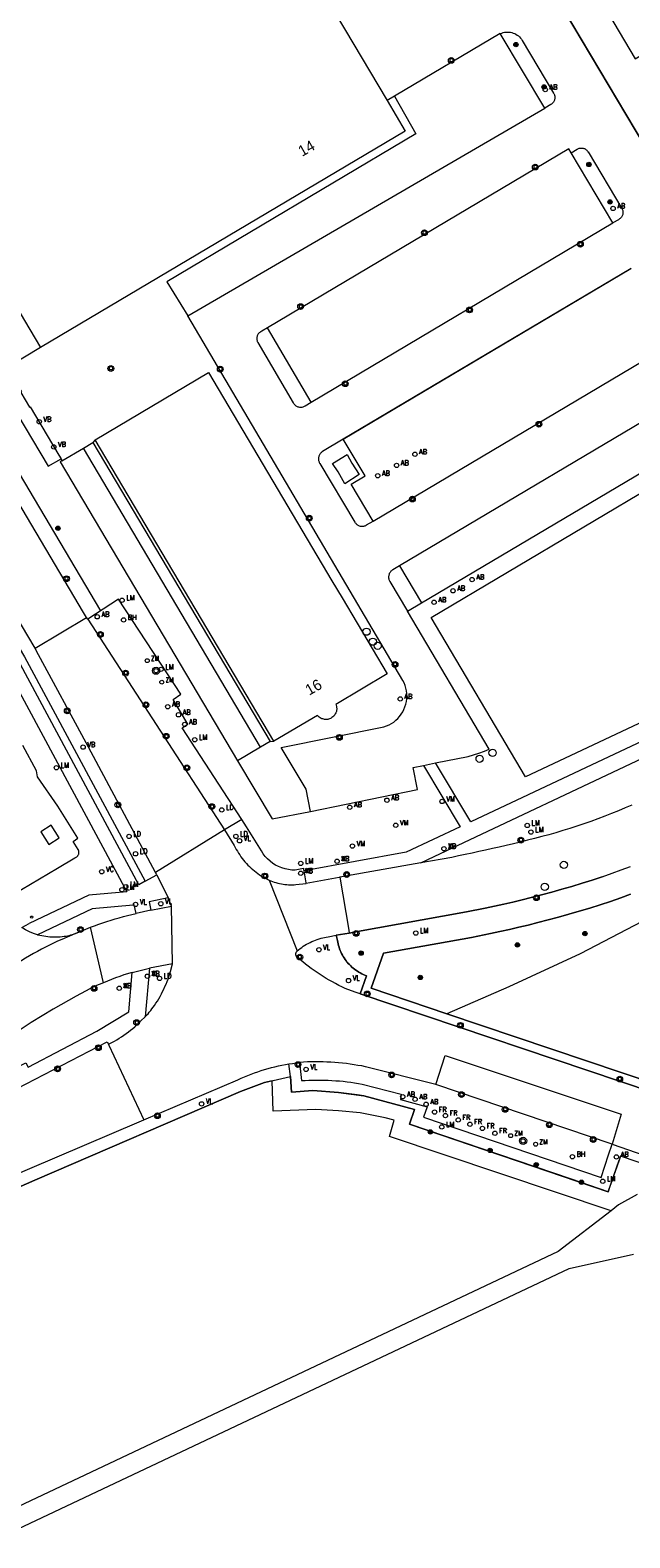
# Model space of a CAD drawing. Header units: metres. Extents: x 138165 to 154469, y 480134 to 494189.
# Tile 82 of 256: x 145586 to 145655, y 485229 to 485403. Entities that reach past the tile are written whole.
import ezdxf

# ---------------------------------------------------------------- set-up
doc = ezdxf.new("R2010")
doc.units = ezdxf.units.M
doc.header["$LTSCALE"] = 0.001
doc.header["$MEASUREMENT"] = 0
for name, color, linetype, lineweight in [('Level 5', 7, 'Continuous', 0), ('TOP-L-terrein schutting raster hek leuning', 7, 'Continuous', 0), ('TOP-L-topo objecten punt', 7, 'Continuous', 0), ('TOP-L-topo objecten vlak', 7, 'Continuous', 0), ('TOP-L-verharding invalidenparkeerplaats', 7, 'Continuous', 0), ('TOP-T-topo huisnummering naamgeving', 7, 'Continuous', 0)]:
    doc.layers.add(name, color=color, linetype=linetype, lineweight=lineweight)
doc.styles.add('Style-INTL_ISO', font='INTL_ISO.shx')
doc.styles.add('Style-STANDARD', font='STANDARD.shx')

# ---------------------------------------------------------------- blocks, each defined once
blk = doc.blocks.new('24')
at = {"layer": 'TOP-L-topo objecten punt', "color": 7, "linetype": 'Continuous', "lineweight": 0}
for radius in [0.025, 0.0182, 0.0115, 0.005]:
    blk.add_circle((0, 0), radius, dxfattribs=at)
blk = doc.blocks.new('117')
at = {"layer": 'TOP-L-topo objecten punt', "color": 7, "linetype": 'Continuous', "lineweight": 0}
blk.add_circle((0, 0), 0.025, dxfattribs=at)
at = {"layer": 'TOP-L-topo objecten punt', "color": 7, "linetype": 'Continuous', "lineweight": 0, "style": 'Style-STANDARD'}
blk.add_text('BH', height=0.06, dxfattribs=at).set_placement((0.0483, 0))
blk = doc.blocks.new('306')
at = {"layer": 'TOP-L-topo objecten punt', "color": 7, "linetype": 'Continuous', "lineweight": 0}
blk.add_circle((0, 0), 0.025, dxfattribs=at)
at = {"layer": 'TOP-L-topo objecten punt', "color": 7, "linetype": 'Continuous', "lineweight": 0, "style": 'Style-STANDARD'}
blk.add_text('FR', height=0.06, dxfattribs=at).set_placement((0.0483, 0))
blk = doc.blocks.new('304')
at = {"layer": 'TOP-L-topo objecten punt', "color": 7, "linetype": 'Continuous', "lineweight": 0}
blk.add_circle((0, 0), 0.0225, dxfattribs=at)
at = {"layer": 'TOP-L-topo objecten punt', "color": 7, "linetype": 'Continuous', "lineweight": 0, "style": 'Style-STANDARD'}
blk.add_text('ZM', height=0.054, dxfattribs=at).set_placement((0.043, 0))
blk = doc.blocks.new('22')
at = {"layer": 'TOP-L-topo objecten punt', "color": 7, "linetype": 'Continuous', "lineweight": 0}
blk.add_circle((0, 0), 0.025, dxfattribs=at)
at = {"layer": 'TOP-L-topo objecten punt', "color": 7, "linetype": 'Continuous', "lineweight": 0, "style": 'Style-STANDARD'}
blk.add_text('VC', height=0.06, dxfattribs=at).set_placement((0.0483, 0))
blk = doc.blocks.new('39')
at = {"layer": 'TOP-L-topo objecten punt', "color": 7, "linetype": 'Continuous', "lineweight": 0}
for p, q in [((0.0175, 0.0175), (-0.0175, 0.0175)), ((-0.0175, 0.0175), (-0.0175, -0.0175)), ((0.0175, 0.0175), (0.0175, -0.0175)), ((0.0175, -0.0175), (-0.0175, -0.0175))]:
    blk.add_line(p, q, dxfattribs=at)
blk.add_circle((0, 0), 0.0332, dxfattribs=at)
blk = doc.blocks.new('*U13')
at = {"layer": 'Level 5', "color": 7, "linetype": 'Continuous', "lineweight": 0}
blk.add_circle((0, 0), 0.0415, dxfattribs=at)
blk = doc.blocks.new('150')
at = {"layer": 'Level 5', "color": 7, "linetype": 'Continuous', "lineweight": 0}
blk.add_blockref('*U13', (0, 0), dxfattribs=at)
blk = doc.blocks.new('121')
at = {"layer": 'TOP-L-topo objecten punt', "color": 7, "linetype": 'Continuous', "lineweight": 0}
blk.add_circle((0, 0), 0.025, dxfattribs=at)
at = {"layer": 'TOP-L-topo objecten punt', "color": 7, "linetype": 'Continuous', "lineweight": 0, "style": 'Style-STANDARD'}
blk.add_text('LD', height=0.06, dxfattribs=at).set_placement((0.0483, 0))
blk = doc.blocks.new('16')
at = {"layer": 'TOP-L-topo objecten punt', "color": 7, "linetype": 'Continuous', "lineweight": 0}
blk.add_circle((0, 0), 0.025, dxfattribs=at)
at = {"layer": 'TOP-L-topo objecten punt', "color": 7, "linetype": 'Continuous', "lineweight": 0, "style": 'Style-STANDARD'}
blk.add_text('LM', height=0.06, dxfattribs=at).set_placement((0.0483, 0))
blk = doc.blocks.new('28')
at = {"layer": 'TOP-L-topo objecten punt', "color": 7, "linetype": 'Continuous', "lineweight": 0}
blk.add_circle((0, 0), 0.025, dxfattribs=at)
at = {"layer": 'TOP-L-topo objecten punt', "color": 7, "linetype": 'Continuous', "lineweight": 0, "style": 'Style-STANDARD'}
blk.add_text('VM', height=0.06, dxfattribs=at).set_placement((0.0483, 0))
blk = doc.blocks.new('10')
at = {"layer": 'TOP-L-topo objecten punt', "linetype": 'Continuous', "lineweight": 0}
blk.add_circle((0, 0), 0.0125, dxfattribs=at)
blk = doc.blocks.new('15')
at = {"layer": 'TOP-L-topo objecten punt', "color": 7, "linetype": 'Continuous', "lineweight": 0}
blk.add_circle((0, 0), 0.025, dxfattribs=at)
at = {"layer": 'TOP-L-topo objecten punt', "color": 7, "linetype": 'Continuous', "lineweight": 0, "style": 'Style-STANDARD'}
blk.add_text('VL', height=0.06, dxfattribs=at).set_placement((0.0483, 0))
blk = doc.blocks.new('11')
at = {"layer": 'TOP-L-topo objecten punt', "color": 7, "linetype": 'Continuous', "lineweight": 0}
blk.add_circle((0, 0), 0.025, dxfattribs=at)
at = {"layer": 'TOP-L-topo objecten punt', "color": 7, "linetype": 'Continuous', "lineweight": 0, "style": 'Style-STANDARD'}
blk.add_text('AB', height=0.06, dxfattribs=at).set_placement((0.0483, 0))
blk = doc.blocks.new('14')
at = {"layer": 'TOP-L-topo objecten punt', "color": 7, "linetype": 'Continuous', "lineweight": 0}
blk.add_circle((0, 0), 0.025, dxfattribs=at)
at = {"layer": 'TOP-L-topo objecten punt', "color": 7, "linetype": 'Continuous', "lineweight": 0, "style": 'Style-STANDARD'}
blk.add_text('VB', height=0.06, dxfattribs=at).set_placement((0.0483, 0))
blk = doc.blocks.new('27')
at = {"layer": 'TOP-L-topo objecten punt', "color": 7, "linetype": 'Continuous', "lineweight": 0}
for radius in [0.0415, 0.025]:
    blk.add_circle((0, 0), radius, dxfattribs=at)

msp = doc.modelspace()

# ---------------------------------------------------------------- linework, layer by layer
at = {"layer": 'TOP-L-terrein schutting raster hek leuning', "flags": 128}
for points in [[(145496.24, 485500.6), (145511.68, 485474.97), (145593.98, 485336.09)], [(145586.42, 485331.78), (145582.56, 485338.29), (145581.84, 485339.51), (145488.43, 485497.07)], [(145622.27, 485447.74), (145660.83, 485382.93)], [(145480.52, 485220.36), (145502.1, 485230.64), (145559.16, 485257.84), (145572.68, 485264.29), (145575.43, 485265.55), (145586.4, 485270.36), (145610.13, 485280.59), (145612.92, 485281.63), (145615.89, 485282.33), (145616.02, 485280.53), (145618.47, 485280.7), (145621.43, 485280.5), (145624.38, 485280.1), (145630.22, 485278.53), (145629.65, 485276.85), (145652.57, 485269.03), (145653.83, 485272.68)]]:
    msp.add_lwpolyline(points, dxfattribs=at)
at = {"layer": 'TOP-L-topo objecten vlak', "flags": 128}
for points in [[(145710.72, 485525.22), (145678.89, 485578.9), (145607.93, 485536.83), (145660.02, 485448.96), (145635.25, 485434.27), (145655.7, 485399.78), (145719.04, 485437.33)], [(145513.87, 485446.31), (145583.09, 485329.52), (145583.57, 485328.67), (145584.04, 485327.77), (145597.02, 485303.65), (145597, 485303.64), (145592.64, 485303.25), (145585.73, 485299.98)], [(145599.14, 485304.86), (145598.41, 485304.45), (145584.47, 485330.36), (145515.89, 485446.09)], [(145517.09, 485445.69), (145521.55, 485438.17), (145585.21, 485330.76), (145599.14, 485304.86)], [(145613.27, 485418.21), (145627.05, 485394.96)], [(145660.83, 485382.93), (145640.45, 485417.18)], [(145562.08, 485408.57), (145587.04, 485366.46)], [(145592.35, 485335.32), (145592.01, 485335.89), (145550.01, 485406.84)], [(145640.12, 485402.69), (145627.92, 485395.48)], [(145640.12, 485402.69), (145640.28, 485402.75), (145640.44, 485402.8), (145640.61, 485402.84), (145640.78, 485402.86), (145640.95, 485402.86), (145641.12, 485402.86), (145641.29, 485402.83), (145641.45, 485402.8), (145641.62, 485402.75), (145641.78, 485402.68), (145641.93, 485402.6), (145642.07, 485402.52), (145642.21, 485402.41), (145642.34, 485402.3), (145642.45, 485402.17), (145642.56, 485402.04), (145642.65, 485401.9), (145646.27, 485395.81), (145646.29, 485395.78), (145646.33, 485395.71), (145646.36, 485395.63), (145646.39, 485395.56), (145646.4, 485395.48), (145646.42, 485395.4), (145646.42, 485395.32), (145646.42, 485395.24), (145646.41, 485395.16), (145646.39, 485395.08), (145646.37, 485395), (145646.34, 485394.92), (145646.3, 485394.85), (145646.26, 485394.78), (145646.21, 485394.72), (145646.16, 485394.66), (145646.1, 485394.6), (145646.04, 485394.55), (145645.97, 485394.51), (145645.25, 485394.08)], [(145645.25, 485394.08), (145640.12, 485402.69)], [(145627.05, 485394.96), (145629.15, 485391.42), (145587.04, 485366.46)], [(145627.92, 485395.48), (145630.39, 485391.13), (145601.63, 485374.03), (145604.05, 485370.13)], [(145604.05, 485370.13), (145645.25, 485394.08)], [(145627.92, 485395.48), (145627.05, 485394.96)], [(145648.29, 485388.93), (145648.02, 485389.37), (145613.24, 485368.71)], [(145648.29, 485388.93), (145649.01, 485389.36), (145649.08, 485389.4), (145649.15, 485389.43), (145649.23, 485389.45), (145649.3, 485389.47), (145649.38, 485389.48), (145649.46, 485389.48), (145649.54, 485389.48), (145649.61, 485389.47), (145649.69, 485389.46), (145649.77, 485389.43), (145649.84, 485389.41), (145649.91, 485389.37), (145649.97, 485389.33), (145650.04, 485389.28), (145650.1, 485389.23), (145650.15, 485389.17), (145650.2, 485389.11), (145650.24, 485389.05), (145650.26, 485389.02), (145654.15, 485382.5), (145654.19, 485382.43), (145654.22, 485382.36), (145654.25, 485382.28), (145654.27, 485382.2), (145654.28, 485382.12), (145654.28, 485382.04), (145654.28, 485381.96), (145654.27, 485381.88), (145654.25, 485381.81), (145654.23, 485381.73), (145654.2, 485381.65), (145654.16, 485381.58), (145654.12, 485381.51), (145654.07, 485381.45), (145654.01, 485381.39), (145653.95, 485381.34), (145653.89, 485381.29), (145653.82, 485381.25), (145653.75, 485381.21), (145653.1, 485380.84)], [(145653.1, 485380.84), (145648.29, 485388.93)], [(145618.28, 485360.15), (145653.1, 485380.84)], [(145655.22, 485375.59), (145621.97, 485355.87)], [(145618.23, 485312.93), (145617.7, 485315.51), (145614.84, 485320.31), (145626.69, 485322.68), (145626.99, 485322.79), (145627.28, 485322.91), (145627.55, 485323.07), (145627.82, 485323.24), (145628.06, 485323.44), (145628.29, 485323.66), (145628.5, 485323.89), (145628.69, 485324.14), (145628.86, 485324.41), (145629, 485324.69), (145629.12, 485324.99), (145629.21, 485325.29), (145629.28, 485325.6), (145629.32, 485325.91), (145629.34, 485326.22), (145629.32, 485326.54), (145629.29, 485326.85), (145629.22, 485327.16), (145629.13, 485327.47), (145629.01, 485327.76), (145628.87, 485328.04), (145604.05, 485370.13)], [(145613.24, 485368.71), (145612.58, 485368.34), (145612.48, 485368.28), (145612.41, 485368.24), (145612.35, 485368.19), (145612.29, 485368.14), (145612.23, 485368.08), (145612.18, 485368.02), (145612.14, 485367.95), (145612.1, 485367.88), (145612.07, 485367.8), (145612.05, 485367.73), (145612.03, 485367.65), (145612.02, 485367.57), (145612.02, 485367.49), (145612.02, 485367.41), (145612.03, 485367.33), (145612.05, 485367.25), (145612.07, 485367.17), (145612.1, 485367.1), (145612.14, 485367.03), (145616.21, 485360.09), (145616.23, 485360.06), (145616.28, 485359.99), (145616.33, 485359.92), (145616.39, 485359.85), (145616.45, 485359.8), (145616.52, 485359.74), (145616.6, 485359.7), (145616.68, 485359.66), (145616.76, 485359.63), (145616.84, 485359.6), (145616.93, 485359.59), (145617.01, 485359.58), (145617.1, 485359.58), (145617.19, 485359.58), (145617.27, 485359.59), (145617.36, 485359.62), (145617.44, 485359.65), (145617.52, 485359.68), (145617.59, 485359.72), (145618.28, 485360.15)], [(145618.28, 485360.15), (145613.24, 485368.71)], [(145587.04, 485366.46), (145583.18, 485364.12), (145584.85, 485361.33), (145584.77, 485361.28), (145585.8, 485359.56), (145585.86, 485359.6), (145589.17, 485354.03), (145589.43, 485353.6)], [(145625.43, 485346.42), (145660.3, 485367.13)], [(145581.88, 485365.36), (145580.8, 485364.73), (145587.94, 485352.75), (145589.43, 485353.6)], [(145593.36, 485355.8), (145606.45, 485363.56), (145620.69, 485339.55), (145621.87, 485337.57), (145627.07, 485328.79), (145621.14, 485325.28), (145621.18, 485325.17), (145621.21, 485325.04), (145621.23, 485324.91), (145621.24, 485324.82), (145621.24, 485324.68), (145621.23, 485324.59), (145621.2, 485324.46), (145621.17, 485324.38), (145621.14, 485324.29), (145621.08, 485324.17), (145621.01, 485324.06), (145620.95, 485323.99), (145620.89, 485323.92), (145620.8, 485323.83), (145620.69, 485323.75), (145620.61, 485323.7), (145620.54, 485323.66), (145620.41, 485323.61), (145620.28, 485323.57), (145620.2, 485323.55), (145620.11, 485323.54), (145619.97, 485323.53), (145619.84, 485323.54), (145619.75, 485323.56), (145619.62, 485323.59), (145619.54, 485323.62), (145619.45, 485323.65), (145619.34, 485323.72), (145619.23, 485323.79), (145619.16, 485323.85), (145619.09, 485323.91), (145619.01, 485324.01), (145613.98, 485321.03)], [(145663.39, 485361.97), (145628.48, 485341.27)], [(145631.03, 485336.99), (145665.94, 485357.69)], [(145593.36, 485355.8), (145593.09, 485355.49)], [(145613.98, 485321.03), (145593.36, 485355.8)], [(145621.97, 485355.87), (145619.61, 485354.45), (145619.54, 485354.4), (145619.47, 485354.35), (145619.41, 485354.29), (145619.35, 485354.23), (145619.3, 485354.16), (145619.26, 485354.09), (145619.22, 485354.01), (145619.19, 485353.93), (145619.16, 485353.85), (145619.14, 485353.76), (145619.13, 485353.68), (145619.13, 485353.59), (145619.14, 485353.51), (145619.15, 485353.42), (145619.17, 485353.34), (145619.2, 485353.26), (145619.23, 485353.18), (145619.27, 485353.1), (145619.29, 485353.08), (145623.33, 485346.31), (145623.38, 485346.24), (145623.43, 485346.17), (145623.49, 485346.11), (145623.55, 485346.05), (145623.62, 485346), (145623.69, 485345.95), (145623.77, 485345.92), (145623.85, 485345.88), (145623.93, 485345.86), (145624.02, 485345.84), (145624.1, 485345.83), (145624.19, 485345.83), (145624.27, 485345.84), (145624.36, 485345.85), (145624.44, 485345.87), (145624.52, 485345.89), (145624.6, 485345.93), (145624.68, 485345.97), (145624.69, 485345.98), (145625.43, 485346.42)], [(145625.43, 485346.42), (145622.9, 485350.69), (145624.51, 485351.65), (145621.97, 485355.87)], [(145632.14, 485335.32), (145667.38, 485356.22), (145677.61, 485338.93), (145679.86, 485334.26), (145674.27, 485331.62), (145643.03, 485316.91), (145632.14, 485335.32)], [(145589.53, 485353.37), (145592.02, 485354.85)], [(145592.02, 485354.85), (145593.09, 485355.49)], [(145612.43, 485320.32), (145592.02, 485354.85)], [(145593.09, 485355.49), (145613.54, 485321)], [(145622.16, 485350.74), (145621.39, 485352.11), (145620.74, 485353.06), (145622.46, 485354.1), (145622.99, 485353.12), (145623.85, 485351.8), (145622.16, 485350.74)], [(145589.53, 485353.37), (145589.33, 485353.25), (145609.79, 485318.75)], [(145589.43, 485353.6), (145589.53, 485353.37)], [(145628.48, 485341.27), (145627.72, 485340.81), (145627.7, 485340.8), (145627.63, 485340.75), (145627.57, 485340.7), (145627.5, 485340.64), (145627.45, 485340.58), (145627.4, 485340.51), (145627.35, 485340.43), (145627.31, 485340.36), (145627.28, 485340.28), (145627.26, 485340.2), (145627.24, 485340.11), (145627.23, 485340.03), (145627.23, 485339.94), (145627.23, 485339.86), (145627.25, 485339.77), (145627.27, 485339.69), (145627.29, 485339.61), (145627.33, 485339.53), (145627.37, 485339.45), (145629.41, 485336.02)], [(145628.48, 485341.27), (145631.03, 485336.99)], [(145586.42, 485331.78), (145582.56, 485338.29)], [(145610.29, 485312), (145603.42, 485322.58), (145604.07, 485322.98), (145602.35, 485325.83), (145603.26, 485326.45), (145596.06, 485337.4), (145592.52, 485335.11)], [(145629.41, 485336.02), (145631.03, 485336.99)], [(145586.42, 485331.78), (145592.35, 485335.32)], [(145592.52, 485335.11), (145592.35, 485335.32)], [(145592.52, 485335.11), (145608.29, 485310.8)], [(145632.65, 485318.53), (145636.4, 485319.28), (145637.03, 485319.45), (145637.66, 485319.65), (145638.28, 485319.86), (145638.83, 485320.09), (145629.41, 485336.02)], [(145682.68, 485333.38), (145675.13, 485329.81), (145636.73, 485311.74), (145632.65, 485318.53)], [(145600.32, 485305.88), (145592.61, 485320.33), (145586.57, 485331.48), (145586.42, 485331.78)], [(145630.95, 485307), (145632.48, 485307.73), (145683.34, 485331.71)], [(145613.54, 485321), (145612.43, 485320.32)], [(145613.54, 485321), (145613.98, 485321.03)], [(145583.84, 485303.3), (145589.03, 485306.38), (145591.02, 485307.56), (145591.18, 485307.65), (145591.23, 485307.68), (145591.27, 485307.71), (145591.31, 485307.75), (145591.35, 485307.79), (145591.38, 485307.84), (145591.41, 485307.89), (145591.44, 485307.94), (145591.46, 485307.99), (145591.47, 485308.04), (145591.48, 485308.1), (145591.49, 485308.15), (145591.49, 485308.21), (145591.49, 485308.27), (145591.48, 485308.32), (145591.46, 485308.38), (145591.45, 485308.43), (145591.42, 485308.48), (145591.4, 485308.53), (145590.83, 485309.45), (145591.35, 485309.84), (145589.05, 485313.53), (145586.71, 485316.92), (145586.6, 485317.61), (145585, 485320.55)], [(145612.43, 485320.32), (145609.79, 485318.75)], [(145609.79, 485318.75), (145613.79, 485312.08), (145618.23, 485312.93)], [(145631.27, 485318.23), (145635.49, 485311.13), (145629.27, 485308.21), (145617.47, 485306.08)], [(145618.23, 485312.93), (145630.57, 485315.44), (145630.07, 485317.99), (145631.27, 485318.23)], [(145631.27, 485318.23), (145632.65, 485318.53)], [(145655.3, 485313.65), (145654.53, 485313.32), (145653.75, 485312.99), (145652.96, 485312.68), (145652.18, 485312.37), (145651.38, 485312.07), (145650.58, 485311.78), (145649.77, 485311.51), (145648.96, 485311.23), (145648.15, 485310.97), (145647.33, 485310.72), (145646.52, 485310.47), (145645.71, 485310.24), (145644.9, 485310.02), (145644.08, 485309.8), (145643.27, 485309.59), (145642.45, 485309.39), (145641.63, 485309.2), (145640.81, 485309), (145639.99, 485308.81), (145639.21, 485308.63), (145638.43, 485308.45), (145637.65, 485308.28), (145636.86, 485308.11), (145636.08, 485307.94), (145635.29, 485307.78), (145634.51, 485307.62), (145630.95, 485307)], [(145588.29, 485311.32), (145587.1, 485310.58), (145588.02, 485309.12), (145589.2, 485309.86), (145588.29, 485311.32)], [(145608.29, 485310.8), (145600.32, 485305.88)], [(145610.29, 485312), (145608.29, 485310.8)], [(145608.29, 485310.8), (145609.41, 485308.98), (145609.52, 485308.76), (145609.64, 485308.54), (145609.77, 485308.32), (145609.9, 485308.11), (145610.04, 485307.9), (145610.18, 485307.69), (145610.33, 485307.49), (145610.49, 485307.29), (145610.65, 485307.1), (145610.82, 485306.91), (145610.99, 485306.73), (145611.17, 485306.56), (145611.36, 485306.39), (145611.54, 485306.22), (145611.74, 485306.06), (145611.93, 485305.9), (145612.14, 485305.75), (145612.34, 485305.61), (145612.55, 485305.47), (145612.77, 485305.34), (145612.98, 485305.22), (145613.21, 485305.1), (145613.43, 485304.99)], [(145617.47, 485306.08), (145617.41, 485306.34), (145616.44, 485306.16), (145616.05, 485306.16), (145615.66, 485306.21), (145615.28, 485306.29), (145614.9, 485306.4), (145614.54, 485306.55), (145614.19, 485306.73), (145613.86, 485306.93), (145613.55, 485307.17), (145613.26, 485307.44), (145613, 485307.73), (145612.76, 485308.04), (145612.55, 485308.37), (145610.84, 485311.13), (145610.29, 485312)], [(145630.95, 485307), (145621.61, 485305.33)], [(145599.14, 485304.86), (145600.46, 485305.59)], [(145600.46, 485305.59), (145600.32, 485305.88)], [(145600.46, 485305.59), (145601.77, 485302.96)], [(145617.73, 485304.61), (145617.71, 485304.68), (145617.47, 485306.08)], [(145621.61, 485305.33), (145621.52, 485305.31), (145617.73, 485304.61)], [(145651.87, 485305.38), (145650.71, 485304.99), (145649.55, 485304.63), (145648.39, 485304.27), (145647.22, 485303.94), (145646.05, 485303.61), (145644.87, 485303.3), (145643.7, 485302.99), (145642.64, 485302.73), (145641.57, 485302.47), (145640.51, 485302.22), (145639.44, 485301.99), (145638.37, 485301.76), (145636.22, 485301.34), (145623.23, 485298.99), (145622.68, 485298.89), (145622.68, 485298.89), (145621.19, 485298.63), (145621.32, 485298.02), (145621.36, 485297.83), (145621.4, 485297.64), (145621.46, 485297.45), (145621.51, 485297.26), (145621.58, 485297.07), (145621.65, 485296.89), (145621.73, 485296.71), (145621.81, 485296.53), (145621.9, 485296.35), (145622, 485296.18), (145622.11, 485296.02), (145622.22, 485295.85), (145622.33, 485295.69)], [(145621.61, 485305.33), (145622.63, 485299.23), (145622.69, 485298.89), (145622.68, 485298.89)], [(145622.68, 485298.89), (145622.68, 485298.89), (145623.23, 485298.99), (145636.22, 485301.34), (145638.37, 485301.76), (145639.44, 485301.99), (145640.51, 485302.22), (145641.57, 485302.47), (145642.64, 485302.73), (145643.7, 485302.99), (145644.87, 485303.3), (145646.05, 485303.61), (145647.22, 485303.94), (145648.39, 485304.27), (145649.55, 485304.63), (145650.71, 485304.99), (145651.87, 485305.38)], [(145667.6, 485306.08), (145662.69, 485303.47), (145649.35, 485296.48), (145641.1, 485292.67), (145633.96, 485289.56)], [(145651.87, 485305.38), (145653.02, 485305.78), (145654.08, 485306.17), (145655.14, 485306.58)], [(145613.43, 485304.99), (145616.67, 485296.82)], [(145613.43, 485304.99), (145613.63, 485304.91), (145613.83, 485304.84), (145614.03, 485304.77), (145614.23, 485304.71), (145614.43, 485304.66), (145614.64, 485304.61), (145614.85, 485304.57), (145615.05, 485304.54), (145615.26, 485304.51), (145615.48, 485304.49), (145615.68, 485304.47), (145615.9, 485304.47), (145616.11, 485304.46), (145616.32, 485304.47), (145616.53, 485304.48), (145617.73, 485304.61)], [(145658.07, 485281.44), (145633.96, 485289.56), (145625.23, 485292.51), (145626.65, 485296.56), (145636.78, 485298.39), (145638.97, 485298.82), (145640.07, 485299.06), (145641.17, 485299.3), (145642.26, 485299.55), (145643.35, 485299.81), (145644.44, 485300.09), (145645.64, 485300.4), (145646.84, 485300.72), (145648.04, 485301.05), (145649.24, 485301.4), (145650.44, 485301.76), (145651.64, 485302.14), (145652.84, 485302.54), (145654.03, 485302.96), (145655.14, 485303.36)], [(145655.14, 485303.36), (145654.03, 485302.96), (145652.84, 485302.54), (145651.64, 485302.14), (145650.44, 485301.76), (145649.24, 485301.4), (145648.04, 485301.05), (145646.84, 485300.72), (145645.64, 485300.4), (145644.44, 485300.09), (145643.35, 485299.81), (145642.26, 485299.55), (145641.17, 485299.3), (145640.07, 485299.06), (145638.97, 485298.82), (145636.78, 485298.39), (145626.65, 485296.56), (145625.23, 485292.51), (145633.96, 485289.56)], [(145598.08, 485301.15), (145597.86, 485302.14), (145597.75, 485302.12), (145593.01, 485301.67), (145593, 485301.67), (145586.72, 485298.69)], [(145601.77, 485302.96), (145599.58, 485302.48), (145599.79, 485301.52)], [(145599.79, 485301.52), (145602.18, 485302)], [(145602.18, 485302), (145601.77, 485302.96)], [(145602.3, 485295.32), (145602.18, 485302)], [(145586.72, 485298.69), (145586.24, 485298.85), (145585.78, 485299.04), (145585.33, 485299.27), (145584.9, 485299.54), (145585.73, 485299.98)], [(145592.84, 485299.56), (145593.3, 485299.73), (145593.77, 485299.91), (145594.24, 485300.07), (145594.71, 485300.23), (145595.19, 485300.38), (145595.67, 485300.52), (145596.14, 485300.66), (145596.63, 485300.79), (145597.11, 485300.92), (145597.59, 485301.04), (145598.08, 485301.15)], [(145599.79, 485301.52), (145598.08, 485301.15), (145598.08, 485301.15)], [(145591.28, 485298.92), (145589.51, 485298.16), (145589.03, 485297.94), (145588.55, 485297.72), (145588.08, 485297.49), (145587.62, 485297.26), (145587.15, 485297.02), (145586.69, 485296.77), (145586.23, 485296.51), (145585.78, 485296.25), (145585.33, 485295.98), (145584.89, 485295.71), (145584.45, 485295.43), (145584.01, 485295.15), (145583.57, 485294.85), (145583.14, 485294.55), (145575.69, 485289.28)], [(145586.72, 485298.69), (145586.96, 485298.64), (145587.2, 485298.59), (145587.43, 485298.55), (145587.67, 485298.51), (145587.9, 485298.49), (145588.14, 485298.47), (145588.38, 485298.45), (145588.62, 485298.44), (145588.85, 485298.44), (145589.09, 485298.45), (145589.33, 485298.46), (145589.57, 485298.48), (145589.8, 485298.51), (145589.99, 485298.54), (145590.18, 485298.58), (145590.37, 485298.62), (145590.55, 485298.67), (145590.74, 485298.72), (145590.92, 485298.78), (145591.1, 485298.85), (145591.28, 485298.92)], [(145591.28, 485298.92), (145592.84, 485299.56)], [(145594.31, 485293.16), (145592.84, 485299.56)], [(145616.67, 485296.82), (145616.84, 485296.96), (145617.02, 485297.1), (145617.2, 485297.23), (145617.38, 485297.36), (145617.57, 485297.48), (145617.77, 485297.59), (145617.96, 485297.7), (145618.17, 485297.81), (145618.37, 485297.9), (145618.58, 485297.99), (145618.79, 485298.07), (145619, 485298.15), (145619.21, 485298.22), (145619.43, 485298.28), (145619.63, 485298.33), (145619.83, 485298.38), (145620.04, 485298.42), (145620.24, 485298.45), (145621.19, 485298.63)], [(145621.19, 485298.63), (145622.68, 485298.89)], [(145622.33, 485295.69), (145622.22, 485295.85), (145622.11, 485296.02), (145622, 485296.18), (145621.9, 485296.35), (145621.81, 485296.53), (145621.73, 485296.71), (145621.65, 485296.89), (145621.58, 485297.07), (145621.51, 485297.26), (145621.46, 485297.45), (145621.4, 485297.64), (145621.36, 485297.83), (145621.32, 485298.02), (145621.19, 485298.63)], [(145623.95, 485291.88), (145623.38, 485292.08), (145622.21, 485292.49), (145621.84, 485292.67), (145621.47, 485292.85), (145621.1, 485293.05), (145620.74, 485293.25), (145620.38, 485293.45), (145620.02, 485293.66), (145619.67, 485293.88), (145619.32, 485294.1), (145618.97, 485294.33), (145618.63, 485294.57), (145618.3, 485294.81), (145617.96, 485295.05), (145617.63, 485295.31), (145617.31, 485295.56), (145616.99, 485295.83), (145616.67, 485296.09), (145616.63, 485296.14), (145616.6, 485296.18), (145616.57, 485296.23), (145616.55, 485296.28), (145616.53, 485296.34), (145616.52, 485296.4), (145616.52, 485296.45), (145616.52, 485296.51), (145616.53, 485296.57), (145616.55, 485296.62), (145616.57, 485296.67), (145616.59, 485296.72), (145616.63, 485296.77), (145616.67, 485296.82)], [(145597.64, 485294.32), (145599.64, 485294.85)], [(145599.12, 485289.23), (145599.29, 485289.4), (145599.46, 485289.58), (145599.61, 485289.76), (145599.77, 485289.94), (145599.92, 485290.13), (145600.07, 485290.32), (145600.21, 485290.52), (145600.38, 485290.78), (145600.55, 485291.04), (145600.71, 485291.31), (145600.86, 485291.58), (145601.01, 485291.86), (145601.15, 485292.14), (145601.29, 485292.42), (145601.42, 485292.71), (145601.54, 485292.99), (145601.66, 485293.28), (145601.77, 485293.58), (145601.87, 485293.87), (145601.97, 485294.17), (145602.06, 485294.47), (145602.3, 485295.32)], [(145599.64, 485294.85), (145599.12, 485289.23)], [(145602.3, 485295.32), (145599.64, 485294.85)], [(145622.46, 485295.54), (145622.33, 485295.69)], [(145622.46, 485295.54), (145622.58, 485295.39), (145622.72, 485295.24), (145622.86, 485295.1), (145623, 485294.97), (145623.15, 485294.84), (145623.3, 485294.71), (145623.46, 485294.59), (145623.62, 485294.48), (145623.79, 485294.38), (145623.96, 485294.28), (145624.13, 485294.18), (145624.31, 485294.09), (145624.49, 485294.01), (145624.67, 485293.94), (145623.95, 485291.88), (145657.77, 485280.48), (145676, 485275.09), (145685.58, 485278.87), (145685.5, 485279.22)], [(145623.95, 485291.88), (145624.67, 485293.94), (145624.49, 485294.01), (145624.31, 485294.09), (145624.13, 485294.18), (145623.96, 485294.28), (145623.79, 485294.38), (145623.62, 485294.48), (145623.46, 485294.59), (145623.3, 485294.71), (145623.15, 485294.84), (145623, 485294.97), (145622.86, 485295.1), (145622.72, 485295.24), (145622.58, 485295.39), (145622.46, 485295.54)], [(145594.31, 485293.16), (145593.33, 485292.74), (145591.16, 485291.61), (145588.52, 485290.11), (145585.96, 485288.56), (145584.23, 485287.43), (145580.6, 485284.82), (145578.56, 485283.41)], [(145578.86, 485282.97), (145579.95, 485281.14), (145585.35, 485283.91), (145585.61, 485283.42), (145593.57, 485287.57), (145597.24, 485289.78), (145597.64, 485294.32)], [(145597.64, 485294.32), (145596.67, 485294.06), (145596.2, 485293.89), (145595.72, 485293.71), (145595.25, 485293.54), (145594.78, 485293.35), (145594.31, 485293.16)], [(145676, 485275.09), (145657.77, 485280.48), (145623.95, 485291.88)], [(145633.96, 485289.56), (145658.07, 485281.44), (145676.29, 485276.05)], [(145594.9, 485286.05), (145595.61, 485286.41), (145595.88, 485286.57), (145596.15, 485286.74), (145596.42, 485286.91), (145596.68, 485287.09), (145596.94, 485287.28), (145597.2, 485287.47), (145597.45, 485287.67), (145597.69, 485287.87), (145597.93, 485288.08), (145598.17, 485288.3), (145598.4, 485288.52), (145598.62, 485288.74), (145599.12, 485289.23)], [(145562.5, 485269.63), (145594.73, 485286.35), (145594.9, 485286.05)], [(145594.9, 485286.05), (145594.95, 485285.95), (145598.99, 485277.34)], [(145632.67, 485281.43), (145633.76, 485284.75), (145654.08, 485277.97), (145653.02, 485274.53)], [(145598.99, 485277.34), (145609.83, 485281.96), (145610.21, 485282.13), (145610.59, 485282.29), (145610.97, 485282.45), (145611.35, 485282.6), (145611.74, 485282.74), (145612.13, 485282.88), (145612.52, 485283.01), (145612.92, 485283.13), (145613.31, 485283.25), (145613.71, 485283.36), (145614.11, 485283.46), (145614.51, 485283.55), (145614.92, 485283.64), (145615.32, 485283.72), (145615.73, 485283.79)], [(145615.73, 485283.79), (145616.14, 485283.85), (145616.55, 485283.91), (145616.96, 485283.96)], [(145663.13, 485270.01), (145653.99, 485273.15), (145653.83, 485272.68), (145652.74, 485269.53), (145652.57, 485269.03), (145648.32, 485270.48), (145629.65, 485276.85), (145630.22, 485278.53), (145624.38, 485280.1), (145623.59, 485280.21), (145621.43, 485280.5), (145618.47, 485280.7), (145616.02, 485280.53), (145615.89, 485282.33), (145615.73, 485283.79)], [(145632.67, 485281.43), (145624.58, 485283.46), (145624.14, 485283.55), (145623.69, 485283.62), (145623.25, 485283.7), (145622.8, 485283.76), (145622.35, 485283.82), (145621.91, 485283.87), (145621.46, 485283.91), (145621.01, 485283.95), (145620.56, 485283.98), (145620.11, 485284), (145619.66, 485284.02), (145619.21, 485284.03), (145618.76, 485284.03), (145618.31, 485284.02), (145617.86, 485284.01), (145617.41, 485283.99), (145616.96, 485283.96)], [(145616.96, 485283.96), (145617.16, 485281.87), (145617.6, 485281.89), (145618.04, 485281.91), (145618.48, 485281.92), (145618.92, 485281.93), (145619.36, 485281.93), (145619.8, 485281.92), (145620.24, 485281.91), (145620.68, 485281.88), (145621.12, 485281.85), (145621.56, 485281.82), (145622, 485281.78), (145622.44, 485281.72), (145622.88, 485281.67), (145623.31, 485281.6), (145623.75, 485281.53), (145624.18, 485281.46), (145628.68, 485280.3), (145628.59, 485279.67), (145631.66, 485278.83), (145631.24, 485277.63), (145651.77, 485270.69), (145652.62, 485273.29), (145653.02, 485274.53)], [(145652.9, 485266.84), (145627.33, 485275.4), (145627.86, 485277.28), (145626.84, 485277.57), (145623.96, 485278.16), (145621.45, 485278.39), (145618.84, 485278.54), (145613.92, 485278.35), (145613.8, 485281.84), (145612.92, 485281.63), (145610.13, 485280.59), (145586.4, 485270.36), (145575.43, 485265.55), (145572.68, 485264.29), (145559.16, 485257.84), (145502.1, 485230.64), (145482.15, 485221.14), (145482.16, 485221.14), (145490.98, 485206.1), (145492.85, 485207.15), (145501.1, 485193.34)], [(145653.02, 485274.53), (145652.91, 485274.58), (145632.67, 485281.43)], [(145566.04, 485263.07), (145568.72, 485264.38), (145571.47, 485265.6), (145585.81, 485271.73), (145598.44, 485277.12), (145598.99, 485277.34)], [(145653.02, 485274.53), (145655.79, 485273.57), (145664.56, 485270.58)], [(145655.93, 485268.71), (145653.78, 485267.52), (145652.9, 485266.84)], [(145652.9, 485266.84), (145646.78, 485262.13), (145501.1, 485193.34)], [(145499.82, 485190.16), (145648.07, 485260.16), (145655.49, 485261.85)]]:
    msp.add_lwpolyline(points, dxfattribs=at)
at = {"layer": 'TOP-L-verharding invalidenparkeerplaats', "flags": 128}
msp.add_lwpolyline([(145621.97, 485355.89), (145655.2, 485375.59)], dxfattribs=at)

# ---------------------------------------------------------------- block references
at = {"layer": 'TOP-L-topo objecten punt', "xscale": 10, "yscale": 10, "zscale": 10}
for name, p in [('24', (145641.93, 485401.42)), ('39', (145634.46, 485399.59)), ('24', (145645.17, 485396.53)), ('11', (145645.31, 485396.22)), ('39', (145644.15, 485387.28)), ('24', (145650.34, 485387.58)), ('24', (145652.78, 485383.26)), ('11', (145653.13, 485382.5)), ('39', (145631.36, 485379.7)), ('39', (145649.36, 485378.37)), ('39', (145617.07, 485371.18)), ('39', (145636.57, 485370.79)), ('39', (145595.17, 485364.04)), ('39', (145607.8, 485363.96)), ('39', (145622.23, 485362.28)), ('14', (145586.9, 485357.89)), ('39', (145644.58, 485357.6)), ('14', (145588.59, 485354.99)), ('11', (145630.26, 485354.14)), ('11', (145625.97, 485351.66)), ('11', (145628.15, 485352.86)), ('39', (145629.98, 485348.97)), ('39', (145618.07, 485346.76)), ('24', (145589.06, 485345.6)), ('39', (145590.05, 485339.78)), ('11', (145636.86, 485339.68)), ('11', (145634.66, 485338.38)), ('16', (145596.46, 485337.29)), ('11', (145632.48, 485337.06)), ('11', (145593.61, 485335.38)), ('117', (145596.64, 485335.02)), ('39', (145593.96, 485333.34)), ('150', (145624.68, 485333.66)), ('150', (145625.41, 485332.51)), ('150', (145625.97, 485332.04)), ('304', (145599.37, 485330.32)), ('27', (145600.39, 485329.16)), ('16', (145600.97, 485329.32)), ('39', (145627.98, 485329.89)), ('39', (145596.87, 485328.88)), ('304', (145601.05, 485327.84)), ('11', (145628.57, 485325.9)), ('39', (145590.14, 485324.53)), ('39', (145599.22, 485325.23)), ('11', (145601.74, 485325.01)), ('11', (145602.98, 485324.07)), ('11', (145603.7, 485322.97)), ('14', (145591.97, 485320.34)), ('39', (145601.56, 485321.6)), ('16', (145604.86, 485321.2)), ('39', (145621.55, 485321.47)), ('150', (145637.73, 485319)), ('150', (145639.23, 485319.68)), ('16', (145588.89, 485317.96)), ('39', (145603.94, 485317.96)), ('39', (145595.98, 485313.67)), ('39', (145606.83, 485313.48)), ('11', (145622.74, 485313.41)), ('11', (145627.04, 485314.22)), ('28', (145633.4, 485314.07)), ('121', (145607.97, 485313.09)), ('121', (145597.27, 485310.04)), ('121', (145609.6, 485310.04)), ('28', (145628.05, 485311.33)), ('16', (145643.23, 485311.3)), ('16', (145643.66, 485310.54)), ('121', (145598.02, 485308.03)), ('15', (145610.03, 485309.53)), ('28', (145623.05, 485308.92)), ('11', (145633.62, 485308.62)), ('14', (145633.62, 485308.62)), ('39', (145642.49, 485309.61)), ('16', (145617.09, 485306.93)), ('11', (145621.28, 485307.17)), ('14', (145621.28, 485307.17)), ('150', (145647.46, 485306.75)), ('22', (145594.13, 485305.96)), ('39', (145612.96, 485305.47)), ('15', (145617.09, 485305.79)), ('14', (145617.09, 485305.79)), ('11', (145617.09, 485305.79)), ('39', (145622.39, 485305.64)), ('16', (145596.45, 485303.89)), ('16', (145596.9, 485304.23)), ('150', (145645.25, 485304.22)), ('15', (145598.03, 485302.19)), ('15', (145600.94, 485302.27)), ('39', (145644.29, 485302.96)), ('10', (145586.04, 485300.73)), ('39', (145591.67, 485299.29)), ('39', (145623.48, 485298.85)), ('16', (145630.37, 485298.88)), ('24', (145649.89, 485298.83)), ('39', (145616.98, 485296.12)), ('15', (145619.18, 485296.97)), ('24', (145624.06, 485296.57)), ('24', (145642.09, 485297.52)), ('14', (145596.14, 485292.52)), ('11', (145596.14, 485292.52)), ('15', (145599.39, 485293.91)), ('14', (145599.39, 485293.91)), ('11', (145599.39, 485293.91)), ('121', (145600.79, 485293.65)), ('15', (145622.6, 485293.41)), ('24', (145630.89, 485293.76)), ('39', (145593.24, 485292.5)), ('39', (145624.76, 485291.86)), ('39', (145598.14, 485288.56)), ('39', (145635.52, 485288.24)), ('39', (145593.74, 485285.66)), ('39', (145589.03, 485283.22)), ('39', (145616.77, 485283.71)), ('15', (145617.71, 485283.16)), ('39', (145627.58, 485282.52)), ('39', (145653.91, 485282.03)), ('15', (145605.65, 485279.18)), ('11', (145628.86, 485280)), ('11', (145630.29, 485279.71)), ('11', (145631.56, 485279.13)), ('39', (145635.64, 485280.25)), ('39', (145600.55, 485277.81)), ('306', (145632.53, 485278.23)), ('306', (145633.78, 485277.82)), ('306', (145635.26, 485277.32)), ('306', (145636.62, 485276.83)), ('39', (145640.68, 485278.54)), ('24', (145632.05, 485275.94)), ('16', (145633.37, 485276.52)), ('306', (145638.05, 485276.34)), ('306', (145639.49, 485275.78)), ('304', (145641.32, 485275.51)), ('39', (145645.78, 485276.77)), ('24', (145638.94, 485273.8)), ('27', (145642.75, 485274.9)), ('304', (145644.2, 485274.52)), ('39', (145650.85, 485275.06)), ('24', (145644.27, 485272.16)), ('117', (145648.44, 485273.08)), ('11', (145653.52, 485273.06)), ('24', (145649.49, 485270.13)), ('16', (145651.95, 485270.24))]:
    msp.add_blockref(name, p, dxfattribs=at)

# ---------------------------------------------------------------- texts
at = {"layer": 'TOP-T-topo huisnummering naamgeving', "style": 'Style-INTL_ISO'}
for s, p in [('14', (145617.24, 485388.45)), ('16', (145618.06, 485326.27))]:
    msp.add_text(s, height=1.25, rotation=29.7, dxfattribs=at).set_placement(p)

doc.saveas('drawing.dxf')
